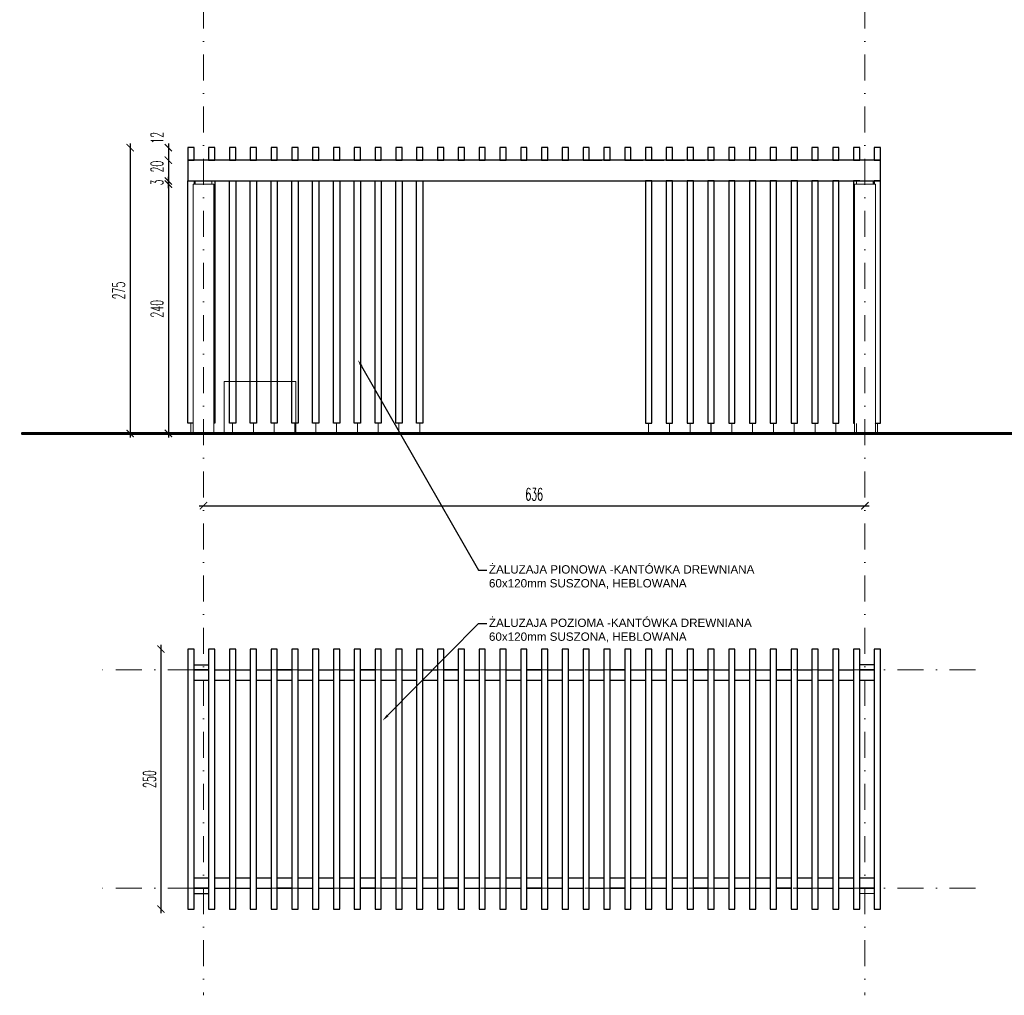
# Model space of a CAD drawing. Header units: millimetres. Extents: x -4186 to -941, y -4992 to -64.
# Tile 1 of 21: x -3268 to -2322, y -4992 to -4054. Entities that reach past the tile are written whole.
import ezdxf
from ezdxf import colors
from ezdxf.entities.mleader import LeaderData, LeaderLine
from ezdxf.math import Vec2, Vec3

# ---------------------------------------------------------------- set-up
doc = ezdxf.new("R2010")
doc.units = ezdxf.units.MM
doc.linetypes.add('DASHDOT', pattern=[1, 0.5, -0.25, 0, -0.25])
doc.layers.add('3 drewno', color=42, linetype='Continuous')
doc.layers.add('drewno 2', color=43, linetype='Continuous')
for name, color, linetype, lineweight in [('3 Lawka 2', 171, 'Continuous', 18), ('3 osie', 200, 'DASHDOT', 13), ('3 przekrój', 10, 'Continuous', 30), ('3 widok', 151, 'Continuous', 18), ('Z WYM 1 100', 130, 'Continuous', 20)]:
    doc.layers.add(name, color=color, linetype=linetype, lineweight=lineweight)
doc.layers.add('3 stal 1', color=7, linetype='Continuous', true_color=0x93a5c1)
doc.styles.add('100 STD', font='ROMANS.shx', dxfattribs={"width": 0.55, "height": 12})
doc.styles.get("Standard").update_dxf_attribs({"font": 'arial.ttf'})
doc.dimstyles.new('100-STD', dxfattribs={"dimscale": 5, "dimtxt": 18, "dimasz": 1.4, "dimexe": 1.6, "dimexo": 6, "dimgap": 1, "dimtad": 1, "dimdec": 1, "dimrnd": 0.5, "dimdsep": 46, "dimtxsty": '100 STD', "dimblk": 'ARCHTICK', "dimcen": 1, "dimdle": 0.8, "dimse1": 1, "dimse2": 1, "dimclrd": 256, "dimclre": 256, "dimclrt": 4, "dimadec": 0, "dimazin": 0, "dimtfac": 1, "dimtdec": 1, "dimtix": 1, "dimtmove": 2, "dimatfit": 3, "dimfxl": 0, "dimtvp": 1, "dimtolj": 1, "dimtzin": 2, "dimarcsym": 0})

# ---------------------------------------------------------------- blocks, each defined once
blk = doc.blocks.new('_ARCHTICK')
at = {"color": 0, "linetype": 'ByBlock', "const_width": 0.15}
blk.add_lwpolyline([(-0.5, -0.5), (0.5, 0.5)], dxfattribs=at)
blk = doc.blocks.new('*D48')
at = {"layer": 'Defpoints', "color": 0, "transparency": 16777216}
for p in [(-3122.71, -4176.89), (-3162.07, -4451.7), (-3122.71, -4451.7)]:
    blk.add_point(p, dxfattribs=at)
at = {"layer": 'Z WYM 1 100', "lineweight": -2, "transparency": 16777216}
blk.add_line((-3162.07, -4172.89), (-3162.07, -4455.7), dxfattribs=at)
at = {"layer": 'Z WYM 1 100', "lineweight": -2, "transparency": 16777216, "xscale": 7, "yscale": 7, "zscale": 7}
for p, rotation in [((-3162.07, -4176.89), 90), ((-3162.07, -4451.7), 270)]:
    blk.add_blockref('_ARCHTICK', p, dxfattribs=dict(at, rotation=rotation))
at = {"layer": 'Z WYM 1 100', "color": 4, "transparency": 16777216, "insert": (-3173.07, -4314.29), "char_height": 12, "attachment_point": 5, "rotation": 90, "style": '100 STD'}
blk.add_mtext('\\A1;275', dxfattribs=at)
blk = doc.blocks.new('*D49')
at = {"layer": 'Defpoints', "color": 0, "transparency": 16777216}
for p in [(-3099.22, -4176.89), (-3125.36, -4188.89), (-3099.22, -4188.89)]:
    blk.add_point(p, dxfattribs=at)
at = {"layer": 'Z WYM 1 100', "lineweight": -2, "transparency": 16777216}
blk.add_line((-3125.36, -4172.89), (-3125.36, -4192.89), dxfattribs=at)
at = {"layer": 'Z WYM 1 100', "lineweight": -2, "transparency": 16777216, "xscale": 7, "yscale": 7, "zscale": 7}
for p, rotation in [((-3125.36, -4176.89), 90), ((-3125.36, -4188.89), 270)]:
    blk.add_blockref('_ARCHTICK', p, dxfattribs=dict(at, rotation=rotation))
at = {"layer": 'Z WYM 1 100', "color": 4, "transparency": 16777216, "insert": (-3136.36, -4167.39), "char_height": 12, "attachment_point": 5, "rotation": 90, "style": '100 STD'}
blk.add_mtext('\\A1;12', dxfattribs=at)
blk = doc.blocks.new('*D50')
at = {"layer": 'Defpoints', "color": 0, "transparency": 16777216}
for p in [(-3093.22, -4188.89), (-3125.36, -4208.89), (-3099.22, -4208.89)]:
    blk.add_point(p, dxfattribs=at)
at = {"layer": 'Z WYM 1 100', "lineweight": -2, "transparency": 16777216}
blk.add_line((-3125.36, -4184.89), (-3125.36, -4212.89), dxfattribs=at)
at = {"layer": 'Z WYM 1 100', "lineweight": -2, "transparency": 16777216, "xscale": 7, "yscale": 7, "zscale": 7}
for p, rotation in [((-3125.36, -4188.89), 90), ((-3125.36, -4208.89), 270)]:
    blk.add_blockref('_ARCHTICK', p, dxfattribs=dict(at, rotation=rotation))
at = {"layer": 'Z WYM 1 100', "color": 4, "transparency": 16777216, "insert": (-3136.36, -4195.07), "char_height": 12, "attachment_point": 5, "rotation": 90, "style": '100 STD'}
blk.add_mtext('\\A1;20', dxfattribs=at)
blk = doc.blocks.new('*D51')
at = {"layer": 'Defpoints', "color": 0, "transparency": 16777216}
for p in [(-3125.36, -4208.89), (-3081.65, -4208.89), (-3081.65, -4211.89)]:
    blk.add_point(p, dxfattribs=at)
at = {"layer": 'Z WYM 1 100', "lineweight": -2, "transparency": 16777216}
blk.add_line((-3125.36, -4215.89), (-3125.36, -4204.89), dxfattribs=at)
at = {"layer": 'Z WYM 1 100', "lineweight": -2, "transparency": 16777216, "xscale": 7, "yscale": 7, "zscale": 7}
for p, rotation in [((-3125.36, -4208.89), 270), ((-3125.36, -4211.89), 90)]:
    blk.add_blockref('_ARCHTICK', p, dxfattribs=dict(at, rotation=rotation))
at = {"layer": 'Z WYM 1 100', "color": 4, "transparency": 16777216, "insert": (-3136.36, -4210.39), "char_height": 12, "attachment_point": 5, "rotation": 90, "style": '100 STD'}
blk.add_mtext('\\A1;3', dxfattribs=at)
blk = doc.blocks.new('*D52')
at = {"layer": 'Defpoints', "color": 0, "transparency": 16777216}
for p in [(-3117.71, -4211.89), (-3125.36, -4451.7), (-3117.71, -4451.7)]:
    blk.add_point(p, dxfattribs=at)
at = {"layer": 'Z WYM 1 100', "lineweight": -2, "transparency": 16777216}
blk.add_line((-3125.36, -4207.89), (-3125.36, -4455.7), dxfattribs=at)
at = {"layer": 'Z WYM 1 100', "lineweight": -2, "transparency": 16777216, "xscale": 7, "yscale": 7, "zscale": 7}
for p, rotation in [((-3125.36, -4211.89), 90), ((-3125.36, -4451.7), 270)]:
    blk.add_blockref('_ARCHTICK', p, dxfattribs=dict(at, rotation=rotation))
at = {"layer": 'Z WYM 1 100', "color": 4, "transparency": 16777216, "insert": (-3136.36, -4331.79), "char_height": 12, "attachment_point": 5, "rotation": 90, "style": '100 STD'}
blk.add_mtext('\\A1;240', dxfattribs=at)
blk = doc.blocks.new('*D53')
at = {"layer": 'Defpoints', "color": 0, "transparency": 16777216}
for p in [(-3106.65, -4659.04), (-3132.52, -4909.04), (-3106.65, -4909.04)]:
    blk.add_point(p, dxfattribs=at)
at = {"layer": 'Z WYM 1 100', "lineweight": -2, "transparency": 16777216}
blk.add_line((-3132.52, -4655.04), (-3132.52, -4913.04), dxfattribs=at)
at = {"layer": 'Z WYM 1 100', "lineweight": -2, "transparency": 16777216, "xscale": 7, "yscale": 7, "zscale": 7}
for p, rotation in [((-3132.52, -4659.04), 90), ((-3132.52, -4909.04), 270)]:
    blk.add_blockref('_ARCHTICK', p, dxfattribs=dict(at, rotation=rotation))
at = {"layer": 'Z WYM 1 100', "color": 4, "transparency": 16777216, "insert": (-3143.52, -4784.04), "char_height": 12, "attachment_point": 5, "rotation": 90, "style": '100 STD'}
blk.add_mtext('\\A1;250', dxfattribs=at)
blk = doc.blocks.new('*D54')
at = {"layer": 'Defpoints', "color": 0, "transparency": 16777216}
for p in [(-3091.65, -4262.93), (-2455.65, -4495.67), (-2455.65, -4521.15)]:
    blk.add_point(p, dxfattribs=at)
at = {"layer": 'Z WYM 1 100', "lineweight": -2, "transparency": 16777216}
blk.add_line((-3095.65, -4521.15), (-2451.65, -4521.15), dxfattribs=at)
at = {"layer": 'Z WYM 1 100', "lineweight": -2, "transparency": 16777216, "xscale": 7, "yscale": 7, "zscale": 7, "rotation": 180}
blk.add_blockref('_ARCHTICK', (-3091.65, -4521.15), dxfattribs=at)
at = {"layer": 'Z WYM 1 100', "lineweight": -2, "transparency": 16777216, "xscale": 7, "yscale": 7, "zscale": 7}
blk.add_blockref('_ARCHTICK', (-2455.65, -4521.15), dxfattribs=at)
at = {"layer": 'Z WYM 1 100', "color": 4, "transparency": 16777216, "insert": (-2773.65, -4510.15), "char_height": 12, "attachment_point": 5, "style": '100 STD'}
blk.add_mtext('\\A1;636', dxfattribs=at)

msp = doc.modelspace()

# ---------------------------------------------------------------- linework, layer by layer
at = {"layer": '3 drewno'}
for points in [[(-3100.65, -4674.04), (-3086.65, -4674.04)], [(-2446.65, -4674.04), (-2460.65, -4674.04)], [(-3086.75, -4679.04), (-3100.65, -4679.04)], [(-3100.65, -4679.04), (-3086.65, -4679.04)], [(-3080.65, -4679.04), (-3066.65, -4679.04)], [(-3060.65, -4679.04), (-3046.65, -4679.04)], [(-3040.65, -4679.04), (-3026.65, -4679.04)], [(-3006.75, -4679.04), (-3020.65, -4679.04)], [(-3020.65, -4679.04), (-3006.65, -4679.04)], [(-3000.65, -4679.04), (-2986.65, -4679.04)], [(-2980.65, -4679.04), (-2966.65, -4679.04)], [(-2960.65, -4679.04), (-2946.65, -4679.04)], [(-2926.75, -4679.04), (-2940.65, -4679.04)], [(-2940.65, -4679.04), (-2926.65, -4679.04)], [(-2920.65, -4679.04), (-2906.65, -4679.04)], [(-2900.65, -4679.04), (-2886.65, -4679.04)], [(-2880.65, -4679.04), (-2866.65, -4679.04)], [(-2846.75, -4679.04), (-2860.65, -4679.04)], [(-2860.65, -4679.04), (-2846.65, -4679.04)], [(-2840.65, -4679.04), (-2826.65, -4679.04)], [(-2820.65, -4679.04), (-2806.65, -4679.04)], [(-2800.65, -4679.04), (-2786.65, -4679.04)], [(-2766.75, -4679.04), (-2780.65, -4679.04)], [(-2780.65, -4679.04), (-2766.65, -4679.04)], [(-2760.65, -4679.04), (-2746.65, -4679.04)], [(-2740.65, -4679.04), (-2726.65, -4679.04)], [(-2720.65, -4679.04), (-2706.65, -4679.04)], [(-2686.75, -4679.04), (-2700.65, -4679.04)], [(-2700.65, -4679.04), (-2686.65, -4679.04)], [(-2680.65, -4679.04), (-2666.65, -4679.04)], [(-2660.65, -4679.04), (-2646.65, -4679.04)], [(-2640.65, -4679.04), (-2626.65, -4679.04)], [(-2606.75, -4679.04), (-2620.65, -4679.04)], [(-2620.65, -4679.04), (-2606.65, -4679.04)], [(-2600.65, -4679.04), (-2586.65, -4679.04)], [(-2580.65, -4679.04), (-2566.65, -4679.04)], [(-2560.65, -4679.04), (-2546.65, -4679.04)], [(-2526.75, -4679.04), (-2540.65, -4679.04)], [(-2540.65, -4679.04), (-2526.65, -4679.04)], [(-2520.65, -4679.04), (-2506.65, -4679.04)], [(-2500.65, -4679.04), (-2486.65, -4679.04)], [(-2480.65, -4679.04), (-2466.65, -4679.04)], [(-2446.75, -4679.04), (-2460.65, -4679.04)], [(-2460.65, -4679.04), (-2446.65, -4679.04)], [(-3100.65, -4689.04), (-3086.65, -4689.04)], [(-3080.65, -4689.04), (-3066.65, -4689.04)], [(-3060.65, -4689.04), (-3046.65, -4689.04)], [(-3040.65, -4689.04), (-3026.65, -4689.04)], [(-3020.65, -4689.04), (-3006.65, -4689.04)], [(-3000.65, -4689.04), (-2986.65, -4689.04)], [(-2980.65, -4689.04), (-2966.65, -4689.04)], [(-2960.65, -4689.04), (-2946.65, -4689.04)], [(-2940.65, -4689.04), (-2926.65, -4689.04)], [(-2920.65, -4689.04), (-2906.65, -4689.04)], [(-2900.65, -4689.04), (-2886.65, -4689.04)], [(-2880.65, -4689.04), (-2866.65, -4689.04)], [(-2860.65, -4689.04), (-2846.65, -4689.04)], [(-2840.65, -4689.04), (-2826.65, -4689.04)], [(-2820.65, -4689.04), (-2806.65, -4689.04)], [(-2800.65, -4689.04), (-2786.65, -4689.04)], [(-2780.65, -4689.04), (-2766.65, -4689.04)], [(-2760.65, -4689.04), (-2746.65, -4689.04)], [(-2740.65, -4689.04), (-2726.65, -4689.04)], [(-2720.65, -4689.04), (-2706.65, -4689.04)], [(-2700.65, -4689.04), (-2686.65, -4689.04)], [(-2680.65, -4689.04), (-2666.65, -4689.04)], [(-2660.65, -4689.04), (-2646.65, -4689.04)], [(-2640.65, -4689.04), (-2626.65, -4689.04)], [(-2620.65, -4689.04), (-2606.65, -4689.04)], [(-2600.65, -4689.04), (-2586.65, -4689.04)], [(-2580.65, -4689.04), (-2566.65, -4689.04)], [(-2560.65, -4689.04), (-2546.65, -4689.04)], [(-2540.65, -4689.04), (-2526.65, -4689.04)], [(-2520.65, -4689.04), (-2506.65, -4689.04)], [(-2500.65, -4689.04), (-2486.65, -4689.04)], [(-2480.65, -4689.04), (-2466.65, -4689.04)], [(-2460.65, -4689.04), (-2446.65, -4689.04)], [(-3100.65, -4879.04), (-3086.65, -4879.04)], [(-3100.65, -4879.04), (-3086.65, -4879.04)], [(-3080.65, -4879.04), (-3066.65, -4879.04)], [(-3060.65, -4879.04), (-3046.65, -4879.04)], [(-3040.65, -4879.04), (-3026.65, -4879.04)], [(-3020.65, -4879.04), (-3006.65, -4879.04)], [(-3000.65, -4879.04), (-2986.65, -4879.04)], [(-2980.65, -4879.04), (-2966.65, -4879.04)], [(-2960.65, -4879.04), (-2946.65, -4879.04)], [(-2940.65, -4879.04), (-2926.65, -4879.04)], [(-2920.65, -4879.04), (-2906.65, -4879.04)], [(-2900.65, -4879.04), (-2886.65, -4879.04)], [(-2880.65, -4879.04), (-2866.65, -4879.04)], [(-2860.65, -4879.04), (-2846.65, -4879.04)], [(-2840.65, -4879.04), (-2826.65, -4879.04)], [(-2820.65, -4879.04), (-2806.65, -4879.04)], [(-2800.65, -4879.04), (-2786.65, -4879.04)], [(-2780.65, -4879.04), (-2766.65, -4879.04)], [(-2760.65, -4879.04), (-2746.65, -4879.04)], [(-2740.65, -4879.04), (-2726.65, -4879.04)], [(-2720.65, -4879.04), (-2706.65, -4879.04)], [(-2700.65, -4879.04), (-2686.65, -4879.04)], [(-2680.65, -4879.04), (-2666.65, -4879.04)], [(-2660.65, -4879.04), (-2646.65, -4879.04)], [(-2640.65, -4879.04), (-2626.65, -4879.04)], [(-2620.65, -4879.04), (-2606.65, -4879.04)], [(-2600.65, -4879.04), (-2586.65, -4879.04)], [(-2580.65, -4879.04), (-2566.65, -4879.04)], [(-2560.65, -4879.04), (-2546.65, -4879.04)], [(-2540.65, -4879.04), (-2526.65, -4879.04)], [(-2520.65, -4879.04), (-2506.65, -4879.04)], [(-2500.65, -4879.04), (-2486.65, -4879.04)], [(-2480.65, -4879.04), (-2466.65, -4879.04)], [(-2460.65, -4879.04), (-2446.65, -4879.04)], [(-3086.75, -4889.04), (-3100.65, -4889.04)], [(-3086.75, -4889.04), (-3100.65, -4889.04)], [(-3100.65, -4889.04), (-3086.65, -4889.04)], [(-3100.65, -4894.04), (-3086.65, -4894.04)], [(-3080.65, -4889.04), (-3066.65, -4889.04)], [(-3060.65, -4889.04), (-3046.65, -4889.04)], [(-3040.65, -4889.04), (-3026.65, -4889.04)], [(-3006.75, -4889.04), (-3020.65, -4889.04)], [(-3020.65, -4889.04), (-3006.65, -4889.04)], [(-3000.65, -4889.04), (-2986.65, -4889.04)], [(-2980.65, -4889.04), (-2966.65, -4889.04)], [(-2960.65, -4889.04), (-2946.65, -4889.04)], [(-2926.75, -4889.04), (-2940.65, -4889.04)], [(-2940.65, -4889.04), (-2926.65, -4889.04)], [(-2920.65, -4889.04), (-2906.65, -4889.04)], [(-2900.65, -4889.04), (-2886.65, -4889.04)], [(-2880.65, -4889.04), (-2866.65, -4889.04)], [(-2846.75, -4889.04), (-2860.65, -4889.04)], [(-2860.65, -4889.04), (-2846.65, -4889.04)], [(-2840.65, -4889.04), (-2826.65, -4889.04)], [(-2820.65, -4889.04), (-2806.65, -4889.04)], [(-2800.65, -4889.04), (-2786.65, -4889.04)], [(-2766.75, -4889.04), (-2780.65, -4889.04)], [(-2780.65, -4889.04), (-2766.65, -4889.04)], [(-2760.65, -4889.04), (-2746.65, -4889.04)], [(-2740.65, -4889.04), (-2726.65, -4889.04)], [(-2720.65, -4889.04), (-2706.65, -4889.04)], [(-2686.75, -4889.04), (-2700.65, -4889.04)], [(-2700.65, -4889.04), (-2686.65, -4889.04)], [(-2680.65, -4889.04), (-2666.65, -4889.04)], [(-2660.65, -4889.04), (-2646.65, -4889.04)], [(-2640.65, -4889.04), (-2626.65, -4889.04)], [(-2606.75, -4889.04), (-2620.65, -4889.04)], [(-2620.65, -4889.04), (-2606.65, -4889.04)], [(-2600.65, -4889.04), (-2586.65, -4889.04)], [(-2580.65, -4889.04), (-2566.65, -4889.04)], [(-2560.65, -4889.04), (-2546.65, -4889.04)], [(-2526.75, -4889.04), (-2540.65, -4889.04)], [(-2540.65, -4889.04), (-2526.65, -4889.04)], [(-2520.65, -4889.04), (-2506.65, -4889.04)], [(-2500.65, -4889.04), (-2486.65, -4889.04)], [(-2480.65, -4889.04), (-2466.65, -4889.04)], [(-2446.75, -4889.04), (-2460.65, -4889.04)], [(-2460.65, -4889.04), (-2446.65, -4889.04)]]:
    msp.add_lwpolyline(points, dxfattribs=at)
at = {"layer": '3 Lawka 2'}
for points in [[(-3071.65, -4451.7), (-3071.65, -4401.7), (-3002.74, -4401.7)], [(-3002.74, -4401.7), (-3002.74, -4451.7)]]:
    msp.add_lwpolyline(points, dxfattribs=at)
at = {"layer": '3 osie', "ltscale": 50}
for points in [[(-3091.65, -3135.46), (-3091.65, -4991.96)], [(-2455.65, -3135.46), (-2455.65, -4991.96)], [(-2349.4, -4679.04), (-3201.01, -4679.04)], [(-2349.4, -4889.04), (-3201.01, -4889.04)]]:
    msp.add_lwpolyline(points, dxfattribs=at)
at = {"layer": '3 przekrój'}
msp.add_lwpolyline([(-1642.99, -4451.7, 3, 3, 0), (-3266.8, -4451.7, 0, 0, 0)], format="xyseb", dxfattribs=at)
at = {"layer": '3 stal 1', "color": 5}
for points in [[(-3103.65, -4441.89, 1, 1, 0), (-3103.65, -4451.89, 1, 1, 0)], [(-3063.65, -4441.89, 1, 1, 0), (-3063.65, -4451.89, 1, 1, 0)], [(-3043.65, -4441.89, 1, 1, 0), (-3043.65, -4451.89, 1, 1, 0)], [(-3023.65, -4441.89, 1, 1, 0), (-3023.65, -4451.89, 1, 1, 0)], [(-3003.65, -4441.89, 1, 1, 0), (-3003.65, -4451.89, 1, 1, 0)], [(-2983.65, -4441.89, 1, 1, 0), (-2983.65, -4451.89, 1, 1, 0)], [(-2963.65, -4441.89, 1, 1, 0), (-2963.65, -4451.89, 1, 1, 0)], [(-2943.65, -4441.89, 1, 1, 0), (-2943.65, -4451.89, 1, 1, 0)], [(-2923.65, -4441.89, 1, 1, 0), (-2923.65, -4451.89, 1, 1, 0)], [(-2903.65, -4441.89, 1, 1, 0), (-2903.65, -4451.89, 1, 1, 0)], [(-2883.65, -4441.89, 1, 1, 0), (-2883.65, -4451.89, 1, 1, 0)], [(-2663.65, -4441.89, 1, 1, 0), (-2663.65, -4451.89, 1, 1, 0)], [(-2643.65, -4441.89, 1, 1, 0), (-2643.65, -4451.89, 1, 1, 0)], [(-2623.65, -4441.89, 1, 1, 0), (-2623.65, -4451.89, 1, 1, 0)], [(-2603.65, -4441.89, 1, 1, 0), (-2603.65, -4451.89, 1, 1, 0)], [(-2583.65, -4441.89, 1, 1, 0), (-2583.65, -4451.89, 1, 1, 0)], [(-2563.65, -4441.89, 1, 1, 0), (-2563.65, -4451.89, 1, 1, 0)], [(-2543.65, -4441.89, 1, 1, 0), (-2543.65, -4451.89, 1, 1, 0)], [(-2523.65, -4441.89, 1, 1, 0), (-2523.65, -4451.89, 1, 1, 0)], [(-2503.65, -4441.89, 1, 1, 0), (-2503.65, -4451.89, 1, 1, 0)], [(-2483.65, -4441.89, 1, 1, 0), (-2483.65, -4451.89, 1, 1, 0)], [(-2463.65, -4441.89, 1, 1, 0), (-2463.65, -4451.89, 1, 1, 0)], [(-2443.65, -4441.89, 1, 1, 0), (-2443.65, -4451.89, 1, 1, 0)]]:
    msp.add_lwpolyline(points, format="xyseb", dxfattribs=at)
at = {"layer": '3 widok'}
for points in [[(-3081.65, -4211.89), (-3101.65, -4211.89), (-3101.65, -4451.7), (-3081.65, -4451.7)], [(-2445.65, -4211.89), (-2465.65, -4211.89), (-2465.65, -4451.7), (-2445.65, -4451.7)]]:
    msp.add_lwpolyline(points, close=True, dxfattribs=at)
for points in [[(-3099.65, -4211.89), (-3099.65, -4208.89)], [(-3083.65, -4211.89), (-3083.65, -4208.89)], [(-3081.65, -4211.89), (-3081.65, -4441.89)], [(-2463.65, -4211.89), (-2463.65, -4208.89)], [(-2447.65, -4211.89), (-2447.65, -4208.89)], [(-3266.8, -4451.7), (-1707.81, -4451.7)], [(-3086.75, -4679.04), (-3100.65, -4679.04)], [(-3100.65, -4679.04), (-3086.75, -4679.04)], [(-3086.65, -4679.04), (-3100.65, -4679.04)], [(-3066.65, -4679.04), (-3080.65, -4679.04)], [(-3046.65, -4679.04), (-3060.65, -4679.04)], [(-3026.65, -4679.04), (-3040.65, -4679.04)], [(-3006.75, -4679.04), (-3020.65, -4679.04)], [(-3020.65, -4679.04), (-3006.75, -4679.04)], [(-3006.65, -4679.04), (-3020.65, -4679.04)], [(-2986.65, -4679.04), (-3000.65, -4679.04)], [(-2966.65, -4679.04), (-2980.65, -4679.04)], [(-2946.65, -4679.04), (-2960.65, -4679.04)], [(-2926.75, -4679.04), (-2940.65, -4679.04)], [(-2940.65, -4679.04), (-2926.75, -4679.04)], [(-2926.65, -4679.04), (-2940.65, -4679.04)], [(-2906.65, -4679.04), (-2920.65, -4679.04)], [(-2886.65, -4679.04), (-2900.65, -4679.04)], [(-2866.65, -4679.04), (-2880.65, -4679.04)], [(-2846.75, -4679.04), (-2860.65, -4679.04)], [(-2860.65, -4679.04), (-2846.75, -4679.04)], [(-2846.65, -4679.04), (-2860.65, -4679.04)], [(-2826.65, -4679.04), (-2840.65, -4679.04)], [(-2806.65, -4679.04), (-2820.65, -4679.04)], [(-2786.65, -4679.04), (-2800.65, -4679.04)], [(-2766.75, -4679.04), (-2780.65, -4679.04)], [(-2780.65, -4679.04), (-2766.75, -4679.04)], [(-2766.65, -4679.04), (-2780.65, -4679.04)], [(-2746.65, -4679.04), (-2760.65, -4679.04)], [(-2726.65, -4679.04), (-2740.65, -4679.04)], [(-2706.65, -4679.04), (-2720.65, -4679.04)], [(-2686.75, -4679.04), (-2700.65, -4679.04)], [(-2700.65, -4679.04), (-2686.75, -4679.04)], [(-2686.65, -4679.04), (-2700.65, -4679.04)], [(-2666.65, -4679.04), (-2680.65, -4679.04)], [(-2646.65, -4679.04), (-2660.65, -4679.04)], [(-2626.65, -4679.04), (-2640.65, -4679.04)], [(-2606.75, -4679.04), (-2620.65, -4679.04)], [(-2620.65, -4679.04), (-2606.75, -4679.04)], [(-2606.65, -4679.04), (-2620.65, -4679.04)], [(-2586.65, -4679.04), (-2600.65, -4679.04)], [(-2566.65, -4679.04), (-2580.65, -4679.04)], [(-2546.65, -4679.04), (-2560.65, -4679.04)], [(-2526.75, -4679.04), (-2540.65, -4679.04)], [(-2540.65, -4679.04), (-2526.75, -4679.04)], [(-2526.65, -4679.04), (-2540.65, -4679.04)], [(-2506.65, -4679.04), (-2520.65, -4679.04)], [(-2486.65, -4679.04), (-2500.65, -4679.04)], [(-2466.65, -4679.04), (-2480.65, -4679.04)], [(-2446.75, -4679.04), (-2460.65, -4679.04)], [(-2460.65, -4679.04), (-2446.75, -4679.04)], [(-2446.65, -4679.04), (-2460.65, -4679.04)], [(-3086.65, -4689.04), (-3100.65, -4689.04)], [(-3066.65, -4689.04), (-3080.65, -4689.04)], [(-3046.65, -4689.04), (-3060.65, -4689.04)], [(-3026.65, -4689.04), (-3040.65, -4689.04)], [(-3006.65, -4689.04), (-3020.65, -4689.04)], [(-2986.65, -4689.04), (-3000.65, -4689.04)], [(-2966.65, -4689.04), (-2980.65, -4689.04)], [(-2946.65, -4689.04), (-2960.65, -4689.04)], [(-2926.65, -4689.04), (-2940.65, -4689.04)], [(-2906.65, -4689.04), (-2920.65, -4689.04)], [(-2886.65, -4689.04), (-2900.65, -4689.04)], [(-2866.65, -4689.04), (-2880.65, -4689.04)], [(-2846.65, -4689.04), (-2860.65, -4689.04)], [(-2826.65, -4689.04), (-2840.65, -4689.04)], [(-2806.65, -4689.04), (-2820.65, -4689.04)], [(-2786.65, -4689.04), (-2800.65, -4689.04)], [(-2766.65, -4689.04), (-2780.65, -4689.04)], [(-2746.65, -4689.04), (-2760.65, -4689.04)], [(-2726.65, -4689.04), (-2740.65, -4689.04)], [(-2706.65, -4689.04), (-2720.65, -4689.04)], [(-2686.65, -4689.04), (-2700.65, -4689.04)], [(-2666.65, -4689.04), (-2680.65, -4689.04)], [(-2646.65, -4689.04), (-2660.65, -4689.04)], [(-2626.65, -4689.04), (-2640.65, -4689.04)], [(-2606.65, -4689.04), (-2620.65, -4689.04)], [(-2586.65, -4689.04), (-2600.65, -4689.04)], [(-2566.65, -4689.04), (-2580.65, -4689.04)], [(-2546.65, -4689.04), (-2560.65, -4689.04)], [(-2526.65, -4689.04), (-2540.65, -4689.04)], [(-2506.65, -4689.04), (-2520.65, -4689.04)], [(-2486.65, -4689.04), (-2500.65, -4689.04)], [(-2466.65, -4689.04), (-2480.65, -4689.04)], [(-2446.65, -4689.04), (-2460.65, -4689.04)], [(-3086.65, -4879.04), (-3100.65, -4879.04)], [(-3086.65, -4879.04), (-3100.65, -4879.04)], [(-3066.65, -4879.04), (-3080.65, -4879.04)], [(-3046.65, -4879.04), (-3060.65, -4879.04)], [(-3026.65, -4879.04), (-3040.65, -4879.04)], [(-3006.65, -4879.04), (-3020.65, -4879.04)], [(-2986.65, -4879.04), (-3000.65, -4879.04)], [(-2966.65, -4879.04), (-2980.65, -4879.04)], [(-2946.65, -4879.04), (-2960.65, -4879.04)], [(-2926.65, -4879.04), (-2940.65, -4879.04)], [(-2906.65, -4879.04), (-2920.65, -4879.04)], [(-2886.65, -4879.04), (-2900.65, -4879.04)], [(-2866.65, -4879.04), (-2880.65, -4879.04)], [(-2846.65, -4879.04), (-2860.65, -4879.04)], [(-2826.65, -4879.04), (-2840.65, -4879.04)], [(-2806.65, -4879.04), (-2820.65, -4879.04)], [(-2786.65, -4879.04), (-2800.65, -4879.04)], [(-2766.65, -4879.04), (-2780.65, -4879.04)], [(-2746.65, -4879.04), (-2760.65, -4879.04)], [(-2726.65, -4879.04), (-2740.65, -4879.04)], [(-2706.65, -4879.04), (-2720.65, -4879.04)], [(-2686.65, -4879.04), (-2700.65, -4879.04)], [(-2666.65, -4879.04), (-2680.65, -4879.04)], [(-2646.65, -4879.04), (-2660.65, -4879.04)], [(-2626.65, -4879.04), (-2640.65, -4879.04)], [(-2606.65, -4879.04), (-2620.65, -4879.04)], [(-2586.65, -4879.04), (-2600.65, -4879.04)], [(-2566.65, -4879.04), (-2580.65, -4879.04)], [(-2546.65, -4879.04), (-2560.65, -4879.04)], [(-2526.65, -4879.04), (-2540.65, -4879.04)], [(-2506.65, -4879.04), (-2520.65, -4879.04)], [(-2486.65, -4879.04), (-2500.65, -4879.04)], [(-2466.65, -4879.04), (-2480.65, -4879.04)], [(-2446.65, -4879.04), (-2460.65, -4879.04)], [(-3100.65, -4889.04), (-3086.75, -4889.04)], [(-3086.75, -4889.04), (-3100.65, -4889.04)], [(-3100.65, -4889.04), (-3086.75, -4889.04)], [(-3086.65, -4889.04), (-3100.65, -4889.04)], [(-3086.65, -4894.04), (-3100.65, -4894.04)], [(-3066.65, -4889.04), (-3080.65, -4889.04)], [(-3046.65, -4889.04), (-3060.65, -4889.04)], [(-3026.65, -4889.04), (-3040.65, -4889.04)], [(-3006.75, -4889.04), (-3020.65, -4889.04)], [(-3020.65, -4889.04), (-3006.75, -4889.04)], [(-3006.65, -4889.04), (-3020.65, -4889.04)], [(-2986.65, -4889.04), (-3000.65, -4889.04)], [(-2966.65, -4889.04), (-2980.65, -4889.04)], [(-2946.65, -4889.04), (-2960.65, -4889.04)], [(-2926.75, -4889.04), (-2940.65, -4889.04)], [(-2940.65, -4889.04), (-2926.75, -4889.04)], [(-2926.65, -4889.04), (-2940.65, -4889.04)], [(-2906.65, -4889.04), (-2920.65, -4889.04)], [(-2886.65, -4889.04), (-2900.65, -4889.04)], [(-2866.65, -4889.04), (-2880.65, -4889.04)], [(-2846.75, -4889.04), (-2860.65, -4889.04)], [(-2860.65, -4889.04), (-2846.75, -4889.04)], [(-2846.65, -4889.04), (-2860.65, -4889.04)], [(-2826.65, -4889.04), (-2840.65, -4889.04)], [(-2806.65, -4889.04), (-2820.65, -4889.04)], [(-2786.65, -4889.04), (-2800.65, -4889.04)], [(-2766.75, -4889.04), (-2780.65, -4889.04)], [(-2780.65, -4889.04), (-2766.75, -4889.04)], [(-2766.65, -4889.04), (-2780.65, -4889.04)], [(-2746.65, -4889.04), (-2760.65, -4889.04)], [(-2726.65, -4889.04), (-2740.65, -4889.04)], [(-2706.65, -4889.04), (-2720.65, -4889.04)], [(-2686.75, -4889.04), (-2700.65, -4889.04)], [(-2700.65, -4889.04), (-2686.75, -4889.04)], [(-2686.65, -4889.04), (-2700.65, -4889.04)], [(-2666.65, -4889.04), (-2680.65, -4889.04)], [(-2646.65, -4889.04), (-2660.65, -4889.04)], [(-2626.65, -4889.04), (-2640.65, -4889.04)], [(-2606.75, -4889.04), (-2620.65, -4889.04)], [(-2620.65, -4889.04), (-2606.75, -4889.04)], [(-2606.65, -4889.04), (-2620.65, -4889.04)], [(-2586.65, -4889.04), (-2600.65, -4889.04)], [(-2566.65, -4889.04), (-2580.65, -4889.04)], [(-2546.65, -4889.04), (-2560.65, -4889.04)], [(-2526.75, -4889.04), (-2540.65, -4889.04)], [(-2540.65, -4889.04), (-2526.75, -4889.04)], [(-2526.65, -4889.04), (-2540.65, -4889.04)], [(-2506.65, -4889.04), (-2520.65, -4889.04)], [(-2486.65, -4889.04), (-2500.65, -4889.04)], [(-2466.65, -4889.04), (-2480.65, -4889.04)], [(-2446.75, -4889.04), (-2460.65, -4889.04)], [(-2460.65, -4889.04), (-2446.75, -4889.04)], [(-2446.65, -4889.04), (-2460.65, -4889.04)], [(-2460.65, -4894.04), (-2446.65, -4894.04)]]:
    msp.add_lwpolyline(points, dxfattribs=at)
at = {"layer": 'drewno 2'}
for points in [[(-3100.65, -4188.89), (-3100.65, -4176.89), (-3106.65, -4176.89), (-3106.65, -4188.89), (-3100.65, -4188.89)], [(-3080.65, -4188.89), (-3080.65, -4176.89), (-3086.65, -4176.89), (-3086.65, -4188.89), (-3080.65, -4188.89)], [(-3060.65, -4188.89), (-3060.65, -4176.89), (-3066.65, -4176.89), (-3066.65, -4188.89), (-3060.65, -4188.89)], [(-3040.65, -4188.89), (-3040.65, -4176.89), (-3046.65, -4176.89), (-3046.65, -4188.89), (-3040.65, -4188.89)], [(-3020.65, -4188.89), (-3020.65, -4176.89), (-3026.65, -4176.89), (-3026.65, -4188.89), (-3020.65, -4188.89)], [(-3000.65, -4188.89), (-3000.65, -4176.89), (-3006.65, -4176.89), (-3006.65, -4188.89), (-3000.65, -4188.89)], [(-2980.65, -4188.89), (-2980.65, -4176.89), (-2986.65, -4176.89), (-2986.65, -4188.89), (-2980.65, -4188.89)], [(-2960.65, -4188.89), (-2960.65, -4176.89), (-2966.65, -4176.89), (-2966.65, -4188.89), (-2960.65, -4188.89)], [(-2940.65, -4188.89), (-2940.65, -4176.89), (-2946.65, -4176.89), (-2946.65, -4188.89), (-2940.65, -4188.89)], [(-2920.65, -4188.89), (-2920.65, -4176.89), (-2926.65, -4176.89), (-2926.65, -4188.89), (-2920.65, -4188.89)], [(-2900.65, -4188.89), (-2900.65, -4176.89), (-2906.65, -4176.89), (-2906.65, -4188.89), (-2900.65, -4188.89)], [(-2880.65, -4188.89), (-2880.65, -4176.89), (-2886.65, -4176.89), (-2886.65, -4188.89), (-2880.65, -4188.89)], [(-2860.65, -4188.89), (-2860.65, -4176.89), (-2866.65, -4176.89), (-2866.65, -4188.89), (-2860.65, -4188.89)], [(-2840.65, -4188.89), (-2840.65, -4176.89), (-2846.65, -4176.89), (-2846.65, -4188.89), (-2840.65, -4188.89)], [(-2820.65, -4188.89), (-2820.65, -4176.89), (-2826.65, -4176.89), (-2826.65, -4188.89), (-2820.65, -4188.89)], [(-2800.65, -4188.89), (-2800.65, -4176.89), (-2806.65, -4176.89), (-2806.65, -4188.89), (-2800.65, -4188.89)], [(-2780.65, -4188.89), (-2780.65, -4176.89), (-2786.65, -4176.89), (-2786.65, -4188.89), (-2780.65, -4188.89)], [(-2760.65, -4188.89), (-2760.65, -4176.89), (-2766.65, -4176.89), (-2766.65, -4188.89), (-2760.65, -4188.89)], [(-2740.65, -4188.89), (-2740.65, -4176.89), (-2746.65, -4176.89), (-2746.65, -4188.89), (-2740.65, -4188.89)], [(-2720.65, -4188.89), (-2720.65, -4176.89), (-2726.65, -4176.89), (-2726.65, -4188.89), (-2720.65, -4188.89)], [(-2700.65, -4188.89), (-2700.65, -4176.89), (-2706.65, -4176.89), (-2706.65, -4188.89), (-2700.65, -4188.89)], [(-2680.65, -4188.89), (-2680.65, -4176.89), (-2686.65, -4176.89), (-2686.65, -4188.89), (-2680.65, -4188.89)], [(-2660.65, -4188.89), (-2660.65, -4176.89), (-2666.65, -4176.89), (-2666.65, -4188.89), (-2660.65, -4188.89)], [(-2640.65, -4188.89), (-2640.65, -4176.89), (-2646.65, -4176.89), (-2646.65, -4188.89), (-2640.65, -4188.89)], [(-2620.65, -4188.89), (-2620.65, -4176.89), (-2626.65, -4176.89), (-2626.65, -4188.89), (-2620.65, -4188.89)], [(-2600.65, -4188.89), (-2600.65, -4176.89), (-2606.65, -4176.89), (-2606.65, -4188.89), (-2600.65, -4188.89)], [(-2580.65, -4188.89), (-2580.65, -4176.89), (-2586.65, -4176.89), (-2586.65, -4188.89), (-2580.65, -4188.89)], [(-2560.65, -4188.89), (-2560.65, -4176.89), (-2566.65, -4176.89), (-2566.65, -4188.89), (-2560.65, -4188.89)], [(-2540.65, -4188.89), (-2540.65, -4176.89), (-2546.65, -4176.89), (-2546.65, -4188.89), (-2540.65, -4188.89)], [(-2520.65, -4188.89), (-2520.65, -4176.89), (-2526.65, -4176.89), (-2526.65, -4188.89), (-2520.65, -4188.89)], [(-2500.65, -4188.89), (-2500.65, -4176.89), (-2506.65, -4176.89), (-2506.65, -4188.89), (-2500.65, -4188.89)], [(-2480.65, -4188.89), (-2480.65, -4176.89), (-2486.65, -4176.89), (-2486.65, -4188.89), (-2480.65, -4188.89)], [(-2460.65, -4188.89), (-2460.65, -4176.89), (-2466.65, -4176.89), (-2466.65, -4188.89), (-2460.65, -4188.89)], [(-2440.65, -4188.89), (-2440.65, -4176.89), (-2446.65, -4176.89), (-2446.65, -4188.89), (-2440.65, -4188.89)], [(-3106.65, -4208.89), (-2440.65, -4208.89), (-2440.65, -4188.89), (-3106.65, -4188.89)], [(-3060.65, -4441.89), (-3066.65, -4441.89), (-3066.65, -4208.89), (-3060.65, -4208.89)], [(-3040.65, -4441.89), (-3046.65, -4441.89), (-3046.65, -4208.89), (-3040.65, -4208.89)], [(-3020.65, -4441.89), (-3026.65, -4441.89), (-3026.65, -4208.89), (-3020.65, -4208.89)], [(-3000.65, -4441.89), (-3006.65, -4441.89), (-3006.65, -4208.89), (-3000.65, -4208.89)], [(-2980.65, -4441.89), (-2986.65, -4441.89), (-2986.65, -4208.89), (-2980.65, -4208.89)], [(-2960.65, -4441.89), (-2966.65, -4441.89), (-2966.65, -4208.89), (-2960.65, -4208.89)], [(-2940.65, -4441.89), (-2946.65, -4441.89), (-2946.65, -4208.89), (-2940.65, -4208.89)], [(-2920.65, -4441.89), (-2926.65, -4441.89), (-2926.65, -4208.89), (-2920.65, -4208.89)], [(-2900.65, -4441.89), (-2906.65, -4441.89), (-2906.65, -4208.89), (-2900.65, -4208.89)], [(-2880.65, -4441.89), (-2886.65, -4441.89), (-2886.65, -4208.89), (-2880.65, -4208.89)], [(-2666.65, -4441.89), (-2660.65, -4441.89), (-2660.65, -4208.89), (-2666.65, -4208.89)], [(-2646.65, -4441.89), (-2640.65, -4441.89), (-2640.65, -4208.89), (-2646.65, -4208.89)], [(-2626.65, -4441.89), (-2620.65, -4441.89), (-2620.65, -4208.89), (-2626.65, -4208.89)], [(-2606.65, -4441.89), (-2600.65, -4441.89), (-2600.65, -4208.89), (-2606.65, -4208.89)], [(-2586.65, -4441.89), (-2580.65, -4441.89), (-2580.65, -4208.89), (-2586.65, -4208.89)], [(-2566.65, -4441.89), (-2560.65, -4441.89), (-2560.65, -4208.89), (-2566.65, -4208.89)], [(-2546.65, -4441.89), (-2540.65, -4441.89), (-2540.65, -4208.89), (-2546.65, -4208.89)], [(-2526.65, -4441.89), (-2520.65, -4441.89), (-2520.65, -4208.89), (-2526.65, -4208.89)], [(-2506.65, -4441.89), (-2500.65, -4441.89), (-2500.65, -4208.89), (-2506.65, -4208.89)], [(-2486.65, -4441.89), (-2480.65, -4441.89), (-2480.65, -4208.89), (-2486.65, -4208.89)], [(-3100.65, -4909.04), (-3100.65, -4659.04), (-3106.65, -4659.04), (-3106.65, -4909.04)], [(-3080.65, -4909.04), (-3080.65, -4659.04), (-3086.65, -4659.04), (-3086.65, -4909.04)], [(-3060.65, -4909.04), (-3060.65, -4659.04), (-3066.65, -4659.04), (-3066.65, -4909.04)], [(-3040.65, -4909.04), (-3040.65, -4659.04), (-3046.65, -4659.04), (-3046.65, -4909.04)], [(-3020.65, -4909.04), (-3020.65, -4659.04), (-3026.65, -4659.04), (-3026.65, -4909.04)], [(-3000.65, -4909.04), (-3000.65, -4659.04), (-3006.65, -4659.04), (-3006.65, -4909.04)], [(-2980.65, -4909.04), (-2980.65, -4659.04), (-2986.65, -4659.04), (-2986.65, -4909.04)], [(-2960.65, -4909.04), (-2960.65, -4659.04), (-2966.65, -4659.04), (-2966.65, -4909.04)], [(-2940.65, -4909.04), (-2940.65, -4659.04), (-2946.65, -4659.04), (-2946.65, -4909.04)], [(-2920.65, -4909.04), (-2920.65, -4659.04), (-2926.65, -4659.04), (-2926.65, -4909.04)], [(-2900.65, -4909.04), (-2900.65, -4659.04), (-2906.65, -4659.04), (-2906.65, -4909.04)], [(-2880.65, -4909.04), (-2880.65, -4659.04), (-2886.65, -4659.04), (-2886.65, -4909.04)], [(-2860.65, -4909.04), (-2860.65, -4659.04), (-2866.65, -4659.04), (-2866.65, -4909.04)], [(-2840.65, -4909.04), (-2840.65, -4659.04), (-2846.65, -4659.04), (-2846.65, -4909.04)], [(-2820.65, -4909.04), (-2820.65, -4659.04), (-2826.65, -4659.04), (-2826.65, -4909.04)], [(-2800.65, -4909.04), (-2800.65, -4659.04), (-2806.65, -4659.04), (-2806.65, -4909.04)], [(-2780.65, -4909.04), (-2780.65, -4659.04), (-2786.65, -4659.04), (-2786.65, -4909.04)], [(-2760.65, -4909.04), (-2760.65, -4659.04), (-2766.65, -4659.04), (-2766.65, -4909.04)], [(-2740.65, -4909.04), (-2740.65, -4659.04), (-2746.65, -4659.04), (-2746.65, -4909.04)], [(-2720.65, -4909.04), (-2720.65, -4659.04), (-2726.65, -4659.04), (-2726.65, -4909.04)], [(-2700.65, -4909.04), (-2700.65, -4659.04), (-2706.65, -4659.04), (-2706.65, -4909.04)], [(-2680.65, -4909.04), (-2680.65, -4659.04), (-2686.65, -4659.04), (-2686.65, -4909.04)], [(-2660.65, -4909.04), (-2660.65, -4659.04), (-2666.65, -4659.04), (-2666.65, -4909.04)], [(-2640.65, -4909.04), (-2640.65, -4659.04), (-2646.65, -4659.04), (-2646.65, -4909.04)], [(-2620.65, -4909.04), (-2620.65, -4659.04), (-2626.65, -4659.04), (-2626.65, -4909.04)], [(-2600.65, -4909.04), (-2600.65, -4659.04), (-2606.65, -4659.04), (-2606.65, -4909.04)], [(-2580.65, -4909.04), (-2580.65, -4659.04), (-2586.65, -4659.04), (-2586.65, -4909.04)], [(-2560.65, -4909.04), (-2560.65, -4659.04), (-2566.65, -4659.04), (-2566.65, -4909.04)], [(-2540.65, -4909.04), (-2540.65, -4659.04), (-2546.65, -4659.04), (-2546.65, -4909.04)], [(-2520.65, -4909.04), (-2520.65, -4659.04), (-2526.65, -4659.04), (-2526.65, -4909.04)], [(-2500.65, -4909.04), (-2500.65, -4659.04), (-2506.65, -4659.04), (-2506.65, -4909.04)], [(-2480.65, -4909.04), (-2480.65, -4659.04), (-2486.65, -4659.04), (-2486.65, -4909.04)], [(-2460.65, -4909.04), (-2460.65, -4659.04), (-2466.65, -4659.04), (-2466.65, -4909.04)], [(-2440.65, -4909.04), (-2440.65, -4659.04), (-2446.65, -4659.04), (-2446.65, -4909.04)]]:
    msp.add_lwpolyline(points, close=True, dxfattribs=at)
for points in [[(-2609.15, -4188.89), (-3101.65, -4188.89)], [(-2708.65, -4188.89), (-2722.55, -4188.89)], [(-2722.55, -4188.89), (-2708.65, -4188.89)], [(-2688.75, -4188.89), (-2702.65, -4188.89)], [(-2668.85, -4188.89), (-2682.75, -4188.89)], [(-2682.75, -4188.89), (-2668.85, -4188.89)], [(-2648.95, -4188.89), (-2662.85, -4188.89)], [(-2662.85, -4188.89), (-2648.95, -4188.89)], [(-2629.05, -4188.89), (-2642.95, -4188.89)], [(-2642.95, -4188.89), (-2629.05, -4188.89)], [(-2609.15, -4188.89), (-2623.05, -4188.89)], [(-2623.05, -4188.89), (-2609.15, -4188.89)], [(-3101.65, -4441.89), (-3106.65, -4441.89), (-3106.65, -4208.89), (-3100.65, -4208.89), (-3100.65, -4211.89)], [(-3086.65, -4208.89), (-3080.65, -4208.89), (-3080.65, -4441.89), (-3081.65, -4441.89)], [(-2460.65, -4208.89), (-2466.65, -4208.89), (-2466.65, -4441.89), (-2465.65, -4441.89)], [(-2446.65, -4208.89), (-2446.65, -4211.89)], [(-2445.65, -4441.89), (-2440.65, -4441.89), (-2440.65, -4208.89), (-2446.65, -4208.89), (-2446.65, -4211.89)], [(-2446.65, -4441.89), (-2446.65, -4441.89)]]:
    msp.add_lwpolyline(points, dxfattribs=at)

# ---------------------------------------------------------------- dimensions: what is measured, and where the dimension line sits
at = {"layer": 'Z WYM 1 100'}
for base, p1, p2, picture, middle in [((-3125.36, -4188.89), (-3099.22, -4176.89), (-3099.22, -4188.89), '*D49', (-3136.36, -4167.39)), ((-3125.36, -4208.89), (-3093.22, -4188.89), (-3099.22, -4208.89), '*D50', (-3136.36, -4195.07))]:
    dim = msp.add_linear_dim(base=base, p1=p1, p2=p2, angle=90, dimstyle='100-STD', dxfattribs=at)
    dim.commit()
    dim.dimension.update_dxf_attribs({"geometry": picture, "text_midpoint": middle, "dimtype": 160})
for base, p1, p2, picture, middle in [((-3162.07, -4451.7), (-3122.71, -4176.89), (-3122.71, -4451.7), '*D48', (-3173.07, -4314.29)), ((-3125.36, -4208.89), (-3081.65, -4211.89), (-3081.65, -4208.89), '*D51', (-3136.36, -4210.39)), ((-3125.36, -4451.7), (-3117.71, -4211.89), (-3117.71, -4451.7), '*D52', (-3136.36, -4331.79)), ((-3132.52, -4909.04), (-3106.65, -4659.04), (-3106.65, -4909.04), '*D53', (-3143.52, -4784.04))]:
    dim = msp.add_linear_dim(base=base, p1=p1, p2=p2, angle=90, dimstyle='100-STD', dxfattribs=at)
    dim.commit()
    dim.dimension.update_dxf_attribs({"geometry": picture, "text_midpoint": middle})
dim = msp.add_linear_dim(base=(-2455.65, -4521.15), p1=(-3091.65, -4262.93), p2=(-2455.65, -4495.67), dimstyle='100-STD', dxfattribs=at)
dim.commit()
dim.dimension.update_dxf_attribs({"geometry": '*D54', "text_midpoint": (-2773.65, -4510.15)})

# ---------------------------------------------------------------- leaders
ml = msp.add_multileader_mtext('Standard', dxfattribs=at)
ml.set_content('ŻALUZAJA PIONOWA -KANTÓWKA DREWNIANA \\P60x120mm SUSZONA, HEBLOWANA', color=256)
ml.set_leader_properties()
ml.build(insert=Vec2(0, 0))
ml.multileader.update_dxf_attribs({"arrow_head_size": 7})
ctx = ml.context
ctx.base_point, ctx.char_height, ctx.arrow_head_size, ctx.plane_origin = Vec3(-2819.14, -4583.2), 8, 7, Vec3(-139378.42, 638.61)
notes = []
notes.append((ctx, [(0, (1, 1, 0), (-2827.14, -4583.2), (1, 0), 8, [(0, [(-2943.18, -4380.95)], 0, [])])]))
ctx.mtext.insert, ctx.mtext.width = Vec3(-2817.14, -4578.41), 311.1235
ml = msp.add_multileader_mtext('Standard', dxfattribs=at)
ml.set_content('ŻALUZAJA POZIOMA -KANTÓWKA DREWNIANA \\P60x120mm SUSZONA, HEBLOWANA', color=256)
ml.set_leader_properties()
ml.build(insert=Vec2(0, 0))
ml.multileader.update_dxf_attribs({"arrow_head_size": 7})
ctx = ml.context
ctx.base_point, ctx.char_height, ctx.arrow_head_size, ctx.plane_origin = Vec3(-2819.14, -4634.53), 8, 7, Vec3(-139378.42, 587.29)
notes.append((ctx, [(0, (1, 1, 0), (-2827.14, -4634.53), (1, 0), 8, [(0, [(-2919.52, -4727.92)], 0, [])])]))
ctx.mtext.insert, ctx.mtext.width = Vec3(-2817.14, -4629.74), 311.1235
for ctx, leaders in notes:
    for number, flags, end, landing, length, lines in leaders:
        leader = LeaderData()
        leader.index, (leader.has_last_leader_line, leader.has_dogleg_vector, leader.attachment_direction) = number, flags
        leader.last_leader_point, leader.dogleg_vector, leader.dogleg_length = Vec3(end), Vec3(landing), length
        for number, points, colour, breaks in lines:
            line = LeaderLine()
            line.index, line.vertices, line.color, line.breaks = number, Vec3.list(points), colors.encode_raw_color(colour), breaks
            leader.lines.append(line)
        ctx.leaders.append(leader)

doc.saveas('drawing.dxf')
